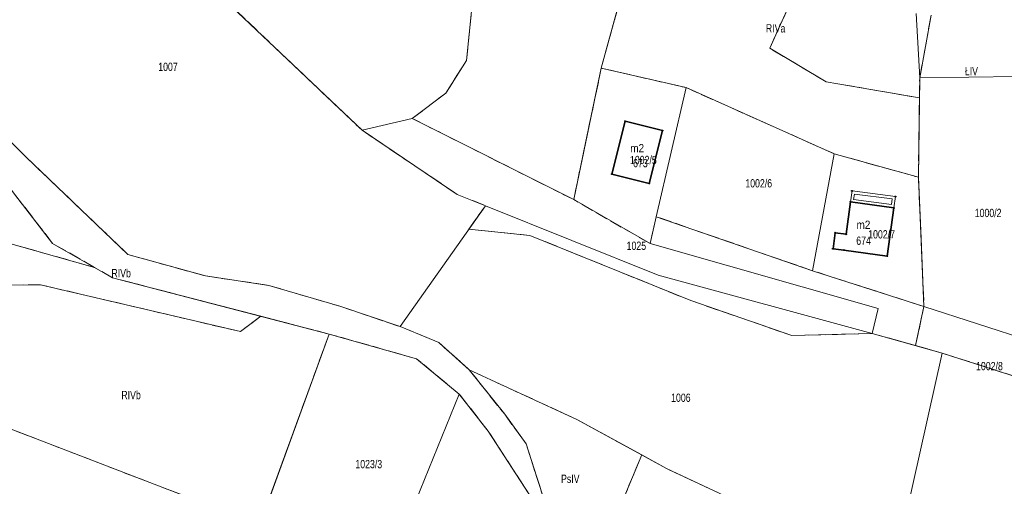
# Model space of a CAD drawing. Header units: metres. Extents: x 7496145 to 7500200, y 5498500 to 5502080.
# Tile 52 of 202: x 7497299 to 7497477, y 5500220 to 5500305. Entities that reach past the tile are written whole.
import ezdxf
from ezdxf.enums import TextEntityAlignment as Align

# ---------------------------------------------------------------- set-up
doc = ezdxf.new("R2010")
doc.units = ezdxf.units.M
doc.header["$MEASUREMENT"] = 0
for name, pattern in [('2.25_0.75', [3, 2.25, -0.75]), ('219-1000', [0]), ('egug-1000', [0])]:
    doc.linetypes.add(name, pattern=pattern)
doc.layers.get('0').update_dxf_attribs({"color": 2, "linetype": 'CONTINUOUS', "lineweight": 5})
for name, color, linetype in [('209-oznaczenie konturu klasyfikacyjnego', 7, 'CONTINUOUS'), ('211-numer działki ewidencyjnej', 7, 'CONTINUOUS'), ('217-kontur klasyfikacyjny', 7, 'CONTINUOUS'), ('218-kontur użytku gruntowego', 7, 'CONTINUOUS'), ('219-działka ewidencyjna', 7, 'CONTINUOUS'), ('312-budynek ewidencyjny', 7, 'CONTINUOUS'), ('312-oznaczenie budynku ewidencyjnego', 7, 'CONTINUOUS'), ('312-oznaczenie budynku ewidencyjnego-Atr117', 7, 'CONTINUOUS'), ('Punkt budynku', 7, 'CONTINUOUS'), ('taras', 7, 'CONTINUOUS')]:
    doc.layers.add(name, color=color, linetype=linetype)
doc.styles.get("Standard").update_dxf_attribs({"font": 'Working1250', "width": 0.75})

# ---------------------------------------------------------------- blocks, each defined once
blk = doc.blocks.new('PUNKTBUD')
at = {"color": 0}
blk.add_circle((0, 0), 0.09, dxfattribs=at)

msp = doc.modelspace()

# ---------------------------------------------------------------- linework, layer by layer
at = {"layer": '217-kontur klasyfikacyjny', "color": 3, "linetype": '2.25_0.75', "lineweight": 18, "flags": 128}
for points in [[(7497404.37, 5500296.01), (7497412.77, 5500326.68)], [(7497329.57, 5500314.7), (7497361.07, 5500284.77)], [(7497434.87, 5500299.6), (7497441.5, 5500314.4)], [(7497379.98, 5500297.41), (7497381.39, 5500311.13)], [(7497462, 5500294.25), (7497464.08, 5500305.6)], [(7497445.1, 5500293.53), (7497434.87, 5500299.6)], [(7497376.24, 5500291.46), (7497379.98, 5500297.41)], [(7497401.53, 5500282.48), (7497404.37, 5500296.01)], [(7497404.37, 5500296.01), (7497419.73, 5500292.48)], [(7497461.95, 5500290.64), (7497445.1, 5500293.53)], [(7497461.95, 5500290.64), (7497462, 5500294.25)], [(7497419.73, 5500292.48), (7497446.54, 5500280.49)], [(7497370.13, 5500286.9), (7497376.24, 5500291.46)], [(7497461.76, 5500276.25), (7497461.95, 5500290.64)], [(7497290.63, 5500289.4), (7497300.23, 5500279.93)], [(7497399.38, 5500272.21), (7497370.13, 5500286.9)], [(7497361.07, 5500284.77), (7497378.32, 5500273.14)], [(7497399.38, 5500272.21), (7497401.53, 5500282.48)], [(7497300.23, 5500279.93), (7497318.7, 5500262.26)], [(7497446.54, 5500280.49), (7497461.76, 5500276.25)], [(7497461.76, 5500276.25), (7497462.24, 5500265.17)], [(7497305.07, 5500264.28), (7497296.61, 5500275.26)], [(7497378.32, 5500273.14), (7497383.41, 5500271.1)], [(7497413.2, 5500264.25), (7497399.38, 5500272.21)], [(7497383.41, 5500271.1), (7497380.42, 5500266.87)], [(7497414.33, 5500269.11), (7497413.2, 5500264.25)], [(7497442.58, 5500259.33), (7497414.33, 5500269.11)], [(7497380.42, 5500266.87), (7497391.44, 5500265.73)], [(7497291.29, 5500265.97), (7497312.66, 5500259.93)], [(7497391.44, 5500265.73), (7497420.58, 5500253.92)], [(7497462.24, 5500265.17), (7497462.77, 5500252.85)], [(7497312.66, 5500259.93), (7497305.07, 5500264.28)], [(7497318.7, 5500262.26), (7497332.75, 5500258.38)], [(7497315.92, 5500258.06), (7497312.66, 5500259.93)], [(7497342.74, 5500251.09), (7497315.92, 5500258.06)], [(7497332.75, 5500258.38), (7497344.2, 5500256.68)], [(7497462.77, 5500252.85), (7497442.58, 5500259.33)], [(7497302.88, 5500256.79), (7497286.7, 5500256.62)], [(7497339.08, 5500248.3), (7497302.88, 5500256.79)], [(7497344.2, 5500256.68), (7497357.04, 5500252.91)], [(7497357.04, 5500252.91), (7497367.96, 5500249.23)], [(7497420.58, 5500253.92), (7497438.88, 5500247.59)], [(7497461.25, 5500245.78), (7497462.77, 5500252.85)], [(7497342.74, 5500251.09), (7497339.08, 5500248.3)], [(7497355.14, 5500247.87), (7497342.74, 5500251.09)], [(7497367.96, 5500249.23), (7497374.95, 5500246.32)], [(7497355.14, 5500247.87), (7497342.55, 5500213.34)], [(7497370.94, 5500243.39), (7497355.14, 5500247.87)], [(7497438.88, 5500247.59), (7497453.41, 5500247.97)], [(7497453.41, 5500247.97), (7497461.25, 5500245.78)], [(7497374.95, 5500246.32), (7497380.48, 5500241.38)], [(7497461.25, 5500245.78), (7497466.06, 5500244.43)], [(7497466.06, 5500244.43), (7497493.56, 5500235.57)], [(7497378.64, 5500237), (7497370.94, 5500243.39)], [(7497380.48, 5500241.38), (7497386.89, 5500233.33)], [(7497400.07, 5500232.34), (7497380.48, 5500241.38)], [(7497383.93, 5500230.29), (7497378.64, 5500237)], [(7497342.55, 5500213.34), (7497285.14, 5500235.42)], [(7497386.89, 5500233.33), (7497390.76, 5500227.99)], [(7497411.7, 5500225.97), (7497400.07, 5500232.34)], [(7497391.94, 5500217.9), (7497383.93, 5500230.29)], [(7497390.76, 5500227.99), (7497397.02, 5500208.53)], [(7497401.29, 5500201.03), (7497411.7, 5500225.97)], [(7497416.17, 5500223.53), (7497411.7, 5500225.97)], [(7497432.28, 5500215.96), (7497416.17, 5500223.53)]]:
    msp.add_lwpolyline(points, dxfattribs=at)
at = {"layer": '218-kontur użytku gruntowego', "color": 3, "linetype": 'egug-1000', "lineweight": 18, "flags": 128}
for points in [[(7497412.77, 5500326.68), (7497404.37, 5500296.01)], [(7497329.57, 5500314.7), (7497361.07, 5500284.77)], [(7497434.87, 5500299.6), (7497441.5, 5500314.4)], [(7497381.39, 5500311.13), (7497379.98, 5500297.41)], [(7497462, 5500294.25), (7497464.08, 5500305.6)], [(7497445.1, 5500293.53), (7497434.87, 5500299.6)], [(7497379.98, 5500297.41), (7497376.24, 5500291.46)], [(7497404.37, 5500296.01), (7497401.53, 5500282.48)], [(7497419.73, 5500292.48), (7497404.37, 5500296.01)], [(7497461.95, 5500290.64), (7497445.1, 5500293.53)], [(7497461.95, 5500290.64), (7497462, 5500294.25)], [(7497446.54, 5500280.49), (7497419.73, 5500292.48)], [(7497376.24, 5500291.46), (7497370.13, 5500286.9)], [(7497461.76, 5500276.25), (7497461.95, 5500290.64)], [(7497290.63, 5500289.4), (7497300.23, 5500279.93)], [(7497370.13, 5500286.9), (7497399.38, 5500272.21)], [(7497361.07, 5500284.77), (7497378.32, 5500273.14)], [(7497401.53, 5500282.48), (7497399.38, 5500272.21)], [(7497300.23, 5500279.93), (7497318.7, 5500262.26)], [(7497446.54, 5500280.49), (7497442.58, 5500259.33)], [(7497461.76, 5500276.25), (7497446.54, 5500280.49)], [(7497462.24, 5500265.17), (7497461.76, 5500276.25)], [(7497305.07, 5500264.28), (7497296.61, 5500275.26)], [(7497378.32, 5500273.14), (7497383.41, 5500271.1)], [(7497399.38, 5500272.21), (7497413.2, 5500264.25)], [(7497383.41, 5500271.1), (7497380.42, 5500266.87)], [(7497413.2, 5500264.25), (7497414.33, 5500269.11)], [(7497414.33, 5500269.11), (7497442.58, 5500259.33)], [(7497380.42, 5500266.87), (7497391.44, 5500265.73)], [(7497312.66, 5500259.93), (7497291.29, 5500265.97)], [(7497391.44, 5500265.73), (7497420.58, 5500253.92)], [(7497462.77, 5500252.85), (7497462.24, 5500265.17)], [(7497312.66, 5500259.93), (7497305.07, 5500264.28)], [(7497318.7, 5500262.26), (7497332.75, 5500258.38)], [(7497315.92, 5500258.06), (7497312.66, 5500259.93)], [(7497342.74, 5500251.09), (7497315.92, 5500258.06)], [(7497332.75, 5500258.38), (7497344.2, 5500256.68)], [(7497442.58, 5500259.33), (7497462.77, 5500252.85)], [(7497302.88, 5500256.79), (7497286.7, 5500256.62)], [(7497339.08, 5500248.3), (7497302.88, 5500256.79)], [(7497344.2, 5500256.68), (7497357.04, 5500252.91)], [(7497357.04, 5500252.91), (7497367.96, 5500249.23)], [(7497420.58, 5500253.92), (7497438.88, 5500247.59)], [(7497461.25, 5500245.78), (7497462.77, 5500252.85)], [(7497342.74, 5500251.09), (7497339.08, 5500248.3)], [(7497355.14, 5500247.87), (7497342.74, 5500251.09)], [(7497367.96, 5500249.23), (7497374.95, 5500246.32)], [(7497342.55, 5500213.34), (7497355.14, 5500247.87)], [(7497370.94, 5500243.39), (7497355.14, 5500247.87)], [(7497438.88, 5500247.59), (7497453.41, 5500247.97)], [(7497453.41, 5500247.97), (7497461.25, 5500245.78)], [(7497374.95, 5500246.32), (7497380.48, 5500241.38)], [(7497461.25, 5500245.78), (7497466.06, 5500244.43)], [(7497466.06, 5500244.43), (7497493.56, 5500235.57)], [(7497378.64, 5500237), (7497370.94, 5500243.39)], [(7497380.48, 5500241.38), (7497386.89, 5500233.33)], [(7497400.07, 5500232.34), (7497380.48, 5500241.38)], [(7497383.93, 5500230.29), (7497378.64, 5500237)], [(7497285.14, 5500235.42), (7497342.55, 5500213.34)], [(7497386.89, 5500233.33), (7497390.76, 5500227.99)], [(7497411.7, 5500225.97), (7497400.07, 5500232.34)], [(7497391.94, 5500217.9), (7497383.93, 5500230.29)], [(7497390.76, 5500227.99), (7497397.02, 5500208.53)], [(7497411.7, 5500225.97), (7497401.29, 5500201.03)], [(7497416.17, 5500223.53), (7497411.7, 5500225.97)], [(7497432.28, 5500215.96), (7497416.17, 5500223.53)]]:
    msp.add_lwpolyline(points, dxfattribs=at)
at = {"layer": '219-działka ewidencyjna', "color": 3, "linetype": '219-1000', "lineweight": 18, "flags": 128}
for points in [[(7497404.37, 5500296.01), (7497416.71, 5500341.07)], [(7497329.57, 5500314.7), (7497361.07, 5500284.77)], [(7497379.98, 5500297.41), (7497381.39, 5500311.13)], [(7497462, 5500294.25), (7497461.35, 5500305.93)], [(7497376.24, 5500291.46), (7497379.98, 5500297.41)], [(7497399.38, 5500272.21), (7497404.37, 5500296.01)], [(7497404.37, 5500296.01), (7497419.73, 5500292.48)], [(7497461.76, 5500276.25), (7497462, 5500294.25)], [(7497462, 5500294.25), (7497479.74, 5500294.51)], [(7497414.33, 5500269.11), (7497419.73, 5500292.48)], [(7497446.54, 5500280.49), (7497419.73, 5500292.48)], [(7497370.13, 5500286.9), (7497376.24, 5500291.46)], [(7497290.63, 5500289.4), (7497300.23, 5500279.93)], [(7497290.63, 5500289.4), (7497300.23, 5500279.93)], [(7497361.07, 5500284.77), (7497370.13, 5500286.9)], [(7497370.13, 5500286.9), (7497399.38, 5500272.21)], [(7497361.07, 5500284.77), (7497378.32, 5500273.14)], [(7497300.23, 5500279.93), (7497318.7, 5500262.26)], [(7497300.23, 5500279.93), (7497318.7, 5500262.26)], [(7497442.58, 5500259.33), (7497446.54, 5500280.49)], [(7497446.54, 5500280.49), (7497461.76, 5500276.25)], [(7497461.76, 5500276.25), (7497462.77, 5500252.85)], [(7497296.61, 5500275.26), (7497305.07, 5500264.28)], [(7497296.61, 5500275.26), (7497305.07, 5500264.28)], [(7497378.32, 5500273.14), (7497383.41, 5500271.1)], [(7497413.2, 5500264.25), (7497399.38, 5500272.21)], [(7497367.96, 5500249.23), (7497383.41, 5500271.1)], [(7497383.41, 5500271.1), (7497414.67, 5500258.51)], [(7497413.2, 5500264.25), (7497414.33, 5500269.11)], [(7497414.33, 5500269.11), (7497442.58, 5500259.33)], [(7497305.07, 5500264.28), (7497315.92, 5500258.06)], [(7497305.07, 5500264.28), (7497315.92, 5500258.06)], [(7497413.2, 5500264.25), (7497454.48, 5500252.46)], [(7497318.7, 5500262.26), (7497332.75, 5500258.38)], [(7497318.7, 5500262.26), (7497332.75, 5500258.38)], [(7497355.14, 5500247.87), (7497315.92, 5500258.06)], [(7497355.14, 5500247.87), (7497315.92, 5500258.06)], [(7497332.75, 5500258.38), (7497344.2, 5500256.68)], [(7497332.75, 5500258.38), (7497344.2, 5500256.68)], [(7497414.67, 5500258.51), (7497453.41, 5500247.97)], [(7497442.58, 5500259.33), (7497462.77, 5500252.85)], [(7497344.2, 5500256.68), (7497357.04, 5500252.91)], [(7497344.2, 5500256.68), (7497357.04, 5500252.91)], [(7497357.04, 5500252.91), (7497367.96, 5500249.23)], [(7497357.04, 5500252.91), (7497367.96, 5500249.23)], [(7497453.41, 5500247.97), (7497454.48, 5500252.46)], [(7497462.77, 5500252.85), (7497482.16, 5500246.57)], [(7497367.96, 5500249.23), (7497374.95, 5500246.32)], [(7497367.96, 5500249.23), (7497374.95, 5500246.32)], [(7497341.09, 5500209.34), (7497355.14, 5500247.87)], [(7497355.14, 5500247.87), (7497370.94, 5500243.39)], [(7497355.14, 5500247.87), (7497370.94, 5500243.39)], [(7497453.41, 5500247.97), (7497466.06, 5500244.43)], [(7497374.95, 5500246.32), (7497380.48, 5500241.38)], [(7497374.95, 5500246.32), (7497380.48, 5500241.38)], [(7497456.82, 5500203.05), (7497466.06, 5500244.43)], [(7497466.06, 5500244.43), (7497493.56, 5500235.57)], [(7497370.94, 5500243.39), (7497378.64, 5500237)], [(7497370.94, 5500243.39), (7497378.64, 5500237)], [(7497380.48, 5500241.38), (7497386.89, 5500233.33)], [(7497380.48, 5500241.38), (7497386.89, 5500233.33)], [(7497400.07, 5500232.34), (7497380.48, 5500241.38)], [(7497364.54, 5500202.24), (7497378.64, 5500237)], [(7497378.64, 5500237), (7497383.93, 5500230.29)], [(7497378.64, 5500237), (7497383.93, 5500230.29)], [(7497386.89, 5500233.33), (7497390.76, 5500227.99)], [(7497386.89, 5500233.33), (7497390.76, 5500227.99)], [(7497400.07, 5500232.34), (7497416.17, 5500223.53)], [(7497383.93, 5500230.29), (7497391.94, 5500217.9)], [(7497383.93, 5500230.29), (7497391.94, 5500217.9)], [(7497390.76, 5500227.99), (7497397.02, 5500208.53)], [(7497390.76, 5500227.99), (7497397.02, 5500208.53)], [(7497416.17, 5500223.53), (7497432.28, 5500215.96)]]:
    msp.add_lwpolyline(points, dxfattribs=at)
at = {"layer": '312-budynek ewidencyjny', "color": 7, "linetype": 'Continuous', "lineweight": 35, "flags": 128}
for points in [[(7497406.29, 5500276.83), (7497408.68, 5500286.4)], [(7497408.68, 5500286.4), (7497415.44, 5500284.71)], [(7497415.44, 5500284.71), (7497413.05, 5500275.13)], [(7497413.05, 5500275.13), (7497406.29, 5500276.83)], [(7497448.68, 5500265.94), (7497449.48, 5500271.81)], [(7497449.48, 5500271.81), (7497457.32, 5500270.74)], [(7497457.32, 5500270.74), (7497456.13, 5500261.99)], [(7497446.31, 5500263.32), (7497446.7, 5500266.21)], [(7497446.7, 5500266.21), (7497448.68, 5500265.94)], [(7497448.29, 5500263.07), (7497446.31, 5500263.32)], [(7497456.13, 5500261.99), (7497448.29, 5500263.07)]]:
    msp.add_lwpolyline(points, dxfattribs=at)
at = {"layer": 'taras', "color": 0, "lineweight": 18}
for p, q in [((7497449.48, 5500271.81), (7497449.75, 5500273.77)), ((7497449.75, 5500273.77), (7497457.6, 5500272.76)), ((7497450.04, 5500272.24), (7497450.18, 5500273.21)), ((7497456.89, 5500271.3), (7497450.04, 5500272.24)), ((7497450.18, 5500273.21), (7497457.04, 5500272.33)), ((7497457.04, 5500272.33), (7497456.89, 5500271.3)), ((7497457.6, 5500272.76), (7497457.32, 5500270.74)), ((7497457.32, 5500270.74), (7497449.48, 5500271.81))]:
    msp.add_line(p, q, dxfattribs=at)

# ---------------------------------------------------------------- block references
at = {"layer": 'Punkt budynku', "color": 5, "linetype": 'Continuous', "lineweight": 13}
for p in [(7497408.68, 5500286.4), (7497415.44, 5500284.71), (7497406.29, 5500276.83), (7497413.05, 5500275.13), (7497449.75, 5500273.77), (7497457.6, 5500272.76), (7497449.48, 5500271.81), (7497457.32, 5500270.74), (7497446.7, 5500266.21), (7497448.68, 5500265.94), (7497446.31, 5500263.32), (7497448.29, 5500263.07), (7497456.13, 5500261.99)]:
    msp.add_blockref('PUNKTBUD', p, dxfattribs=at)

# ---------------------------------------------------------------- texts
at = {"layer": '209-oznaczenie konturu klasyfikacyjnego', "color": 3, "linetype": 'Continuous', "lineweight": 18, "width": 0.79}
for s, p in [('RIVa', (7497434.16, 5500302.47)), ('ŁIV', (7497470.17, 5500294.72)), ('RIVb', (7497315.72, 5500258.14)), ('RIVb', (7497317.51, 5500236.07)), ('PsIV', (7497397.09, 5500220.9))]:
    msp.add_text(s, height=1.5, dxfattribs=at).set_placement(p)
at = {"layer": '211-numer działki ewidencyjnej', "color": 3, "linetype": 'Continuous', "lineweight": 18, "width": 0.79}
for s, p in [('1007', (7497324.19, 5500297)), ('1002/5', (7497409.56, 5500280.13)), ('1002/6', (7497430.44, 5500275.91)), ('1000/2', (7497471.96, 5500270.54)), ('1002/7', (7497452.68, 5500266.67)), ('1025', (7497408.96, 5500264.6)), ('1002/8', (7497472.2, 5500242.81)), ('1006', (7497417.01, 5500237.08)), ('1023/3', (7497359.87, 5500225.06))]:
    msp.add_text(s, height=1.5, dxfattribs=at).set_placement(p, align=Align.TOP_LEFT)
at = {"layer": '312-oznaczenie budynku ewidencyjnego', "color": 7, "linetype": 'Continuous', "lineweight": 18, "width": 0.79}
for s, p in [('673', (7497410.13, 5500279.57)), ('674', (7497450.52, 5500265.52))]:
    msp.add_text(s, height=1.5, dxfattribs=at).set_placement(p, align=Align.TOP_LEFT)
at = {"layer": '312-oznaczenie budynku ewidencyjnego-Atr117', "color": 7, "width": 0.9}
for p in [(7497410.87, 5500280.77), (7497451.82, 5500266.9)]:
    msp.add_text('m2', height=1.5, dxfattribs=at).set_placement(p, align=Align.CENTER)

doc.saveas('drawing.dxf')
